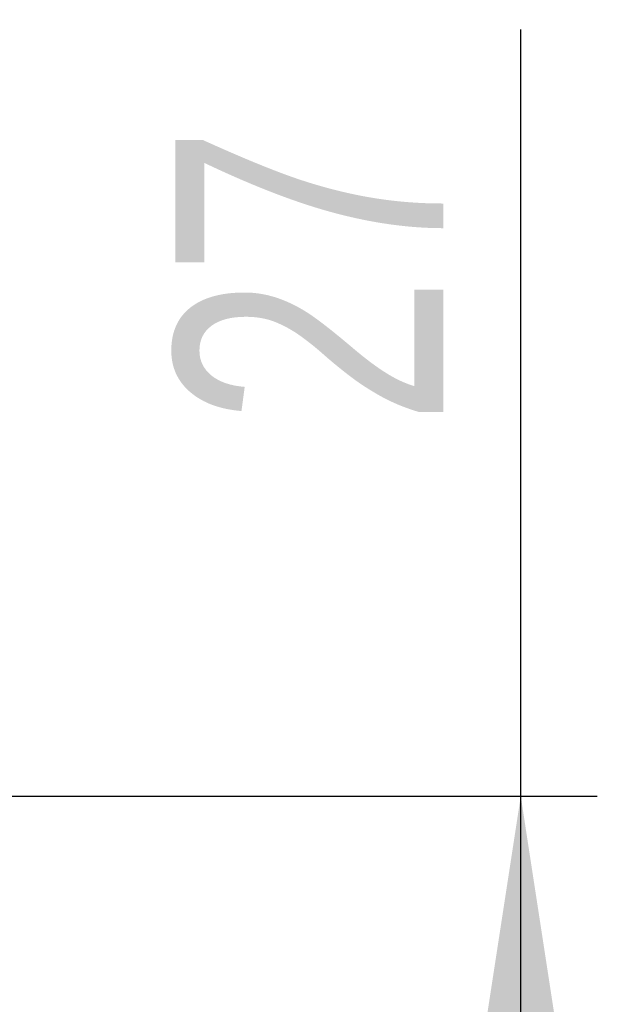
# Model space of a CAD drawing. Header units: millimetres. Extents: x 0 to 420, y 0 to 297.
# Tile 5 of 28: x 160 to 167, y 162 to 174. Entities that reach past the tile are written whole.
import ezdxf

# ---------------------------------------------------------------- set-up
doc = ezdxf.new("R2010")
doc.units = ezdxf.units.MM
doc.layers.add('FORMATO', color=179, linetype='Continuous')
doc.styles.add('SLDTEXTSTYLE0', font='TXT', dxfattribs={"width": 0.75})
doc.dimstyles.new('SLDDIMSTYLE4', dxfattribs={"dimtxt": 3.5, "dimasz": 3.302, "dimexe": 0, "dimexo": 0.0625, "dimgap": 0.875, "dimtad": 1, "dimdec": 3, "dimrnd": 1e-09, "dimzin": 12, "dimdsep": 46, "dimtxsty": 'SLDTEXTSTYLE0', "dimsah": 1, "dimcen": 0.09, "dimadec": 0, "dimazin": 3, "dimtfac": 1, "dimtdec": 3, "dimtofl": 0, "dimtmove": 0, "dimatfit": 3, "dimfxl": 0, "dimfrac": 2, "dimtolj": 1, "dimtzin": 12, "dimarcsym": 0})

# ---------------------------------------------------------------- blocks, each defined once
blk = doc.blocks.new('_D_8')
at = {"layer": 'FORMATO'}
for p, q in [((166.325, 164.261), (166.325, 174.272)), ((124.555, 164.261), (167.325, 164.261)), ((166.325, 137.261), (166.325, 164.261)), ((124.555, 137.261), (167.325, 137.261))]:
    blk.add_line(p, q, dxfattribs=at)
for points in [[(166.325, 164.261), (165.817, 160.959), (166.833, 160.959)], [(166.325, 137.261), (166.833, 140.563), (165.817, 140.563)]]:
    blk.add_solid(points, dxfattribs=at)
at = {"layer": 'FORMATO', "insert": (161.813, 169.1), "char_height": 3.5, "attachment_point": 1, "rotation": 90, "style": 'SLDTEXTSTYLE0'}
blk.add_mtext('27', dxfattribs=at)

msp = doc.modelspace()

# ---------------------------------------------------------------- dimensions: what is measured, and where the dimension line sits
at = {"layer": 'FORMATO'}
dim = msp.add_linear_dim(base=(166.3248, 164.2607), p1=(123.5555, 137.2607), p2=(123.5555, 164.2607), angle=90, dimstyle='SLDDIMSTYLE4', dxfattribs=at)
dim.commit()
dim.dimension.update_dxf_attribs({"geometry": '_D_8', "text_midpoint": (166.3248, 171.6863), "dimtype": 160})

doc.saveas('drawing.dxf')
